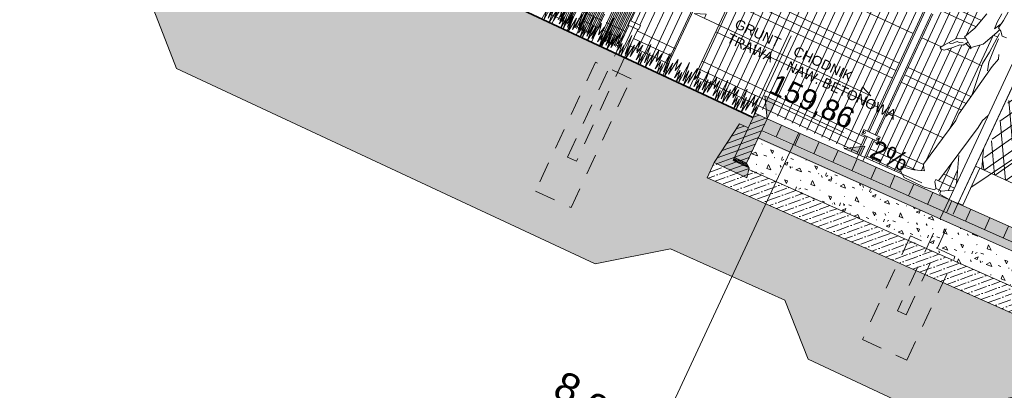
# Model space of a CAD drawing. Header units: millimetres. Extents: x 1962 to 3194, y -795 to -219.
# Tile 76 of 256: x 2249 to 2255.04, y -379.11 to -376.84. Entities that reach past the tile are written whole.
import ezdxf

# ---------------------------------------------------------------- set-up
doc = ezdxf.new("R2010")
doc.units = ezdxf.units.MM
doc.linetypes.add('HIDDEN', pattern=[9.525, 6.35, -3.175])
doc.layers.get('0').update_dxf_attribs({"lineweight": 5})
for name, color, linetype, lineweight in [('A_flagi przekrojowe', 92, 'Continuous', 9), ('A_hatch nawierzchnia', 253, 'Continuous', 9), ('A_hatch przekroje', 125, 'Continuous', 9), ('A_hidden', 137, 'HIDDEN', 9), ('A_koty wysokośc.', 53, 'Continuous', 9), ('A_latarnie', 22, 'Continuous', 9), ('A_ludzie', 53, 'Continuous', 9), ('A_ogrodzenie 1_2m', 34, 'Continuous', 9), ('A_ogrodzenie 2_4m', 45, 'Continuous', 9), ('A_przekrojowe', 42, 'Continuous', 9), ('A_widok', 142, 'Continuous', 9)]:
    doc.layers.add(name, color=color, linetype=linetype, lineweight=lineweight)
doc.styles.get("Standard").update_dxf_attribs({"font": 'arial.ttf'})
pattern_1 = [(45, (-128.069277, 0.61), (-0.0224506, 0.0224506), [])]

# ---------------------------------------------------------------- blocks, each defined once
blk = doc.blocks.new('zw$498B')
at = {"layer": 'A_latarnie'}
for p, q in [((-0.4076, 4.52), (0.4076, 4.52)), ((-0.4076, 4.5), (0.4076, 4.5)), ((-0.08, 1), (-0.05, 4.5)), ((0.08, 1), (0.05, 4.5)), ((-0.08, 1), (-0.09, 0.98)), ((-0.09, 0.98), (0.09, 0.98)), ((-0.09, 0.98), (-0.09, 0)), ((-0.08, 1), (0.08, 1)), ((0.08, 1), (0.09, 0.98)), ((0.09, 0.98), (0.09, 0)), ((-0.09, 0), (0.09, 0))]:
    blk.add_line(p, q, dxfattribs=at)
blk.add_lwpolyline([(-0.4076, 4.5), (-0.4076, 4.52), (0, 4.65), (0.4076, 4.52), (0.4076, 4.5)], dxfattribs=at)
blk = doc.blocks.new('zw$CA91')
at = {"layer": 'A_koty wysokośc.'}
h = blk.add_hatch(color=256, dxfattribs=at)
h.dxf.hatch_style = 1
h.paths.add_polyline_path([(-0.448, 0.753), (0, 0), (0, 0.753)])
blk.add_lwpolyline([(2.874, 0.753), (-0.448, 0.753), (0, 0), (0, 0.753)], dxfattribs=at)
blk = doc.blocks.new('zw$572')
at = {"layer": 'A_koty wysokośc.'}
h = blk.add_hatch(color=256, dxfattribs=at)
h.dxf.hatch_style = 1
h.paths.add_polyline_path([(0.1205, 0.0716), (0, 0), (0.1205, 0)])
blk.add_line((0.1205, 0), (0.5785, 0), dxfattribs=at)
blk.add_lwpolyline([(0.1205, 0), (0.1205, 0.0716), (0, 0), (0.1205, 0)], close=True, dxfattribs=at)
blk = doc.blocks.new('zw$5246')
at = {"layer": 'A_ogrodzenie 2_4m'}
blk.add_lwpolyline([(-0.095, 0.015), (0.015, 0.015), (0.015, -0.015), (-0.095, -0.015), (-0.095, 0.015)], dxfattribs=at)
for centre in [(-0.085, 0), (0.005, 0)]:
    blk.add_circle(centre, 0.006, dxfattribs=at)
blk = doc.blocks.new('zw$607D')
at = {"layer": 'A_hatch nawierzchnia'}
h = blk.add_hatch(color=253, dxfattribs=at)
h.dxf.hatch_style = 2
h.paths.add_polyline_path([(-127.9693, 0.3), (-125.7293, 0.34), (-125.7293, 0.26), (-127.9693, 0.22)])
at = {"layer": 'A_hatch przekroje'}
h = blk.add_hatch(dxfattribs=at)
h.set_pattern_fill('EARTH2', color=256, scale=0.03, angle=69.97819, style=2)
h.set_pattern_definition([(225, (-78.4693, 4.5083), (1e-16, -1.077631), [0.3429, -0.4191]), (225, (-78.2268, 4.2658), (1e-16, -1.077631), [0.3429, -0.4191]), (225, (-78.2861, 4.3251), (1e-16, -1.077631), [0.35052, -0.41148]), (225, (-78.34535, 4.3843), (1e-16, -1.077631), [0.35052, -0.41148]), (225, (-78.4046, 4.4436), (1e-16, -1.077631), [0.35052, -0.41148]), (225, (-78.4046, 4.9824), (1e-16, -1.077631), [0.3429, -0.4191]), (225, (-78.34535, 4.92315), (1e-16, -1.077631), [0.3429, -0.4191]), (225, (-78.2861, 4.8639), (1e-16, -1.077631), [0.3429, -0.4191]), (225, (-78.2268, 4.8046), (1e-16, -1.077631), [0.3429, -0.4191]), (225, (-78.4693, 5.0471), (1e-16, -1.077631), [0.3429, -0.4191]), (315, (-78.98654, 4.5298), (1.077631, 0), [0.3429, -0.4191]), (315, (-78.7387, 4.7777), (1.077631, 0), [0.3429, -0.4191]), (315, (-78.80334, 4.713), (1.077631, 0), [0.3429, -0.4191]), (315, (-78.8626, 4.65374), (1.077631, 0), [0.3429, -0.4191]), (315, (-78.9219, 4.5945), (1.077631, 0), [0.3429, -0.4191]), (315, (-78.3831, 4.5945), (1.077631, 0), [0.35052, -0.41148]), (315, (-78.3238, 4.65374), (1.077631, 0), [0.35052, -0.41148]), (315, (-78.2645, 4.713), (1.077631, 0), [0.35052, -0.41148]), (315, (-78.1999, 4.7777), (1.077631, 0), [0.3429, -0.4191]), (315, (-78.4423, 4.5352), (1.077631, 0), [0.3429, -0.4191])])
h.paths.add_polyline_path([(-131.3806, -0.9503), (-128.5486, -0.9503), (-128.1695, -0.6713), (-127.4013, -0.6606), (-127.1193, -0.9285), (-126.3193, -0.9285), (-125.7914, -0.54), (-24.0282, -0.54), (-23.6193, -0.9285), (-22.8193, -0.9285), (-22.4739, -0.6743), (-5.3893, -1.0103), (-4.8842, -0.5), (-0.6149, -0.5), (-0.12, 0), (-5.9893, 0), (-5.9893, 0.02), (-6.0693, 0.02), (-6.0693, -0.03), (-6.2693, -0.03), (-6.2693, -0.11), (-6.0693, -0.11), (-6.0693, -0.16), (-6.0693, -0.28), (-6.0978, -0.2995), (-6.1093, -0.36), (-5.8893, -0.36), (-5.8893, -0.5003), (-6.2585, -0.5003), (-24.3693, -0.1369), (-24.3693, -0.04), (-24.1093, -0.04), (-24.1093, 0.09), (-24.2093, 0.24), (-24.2093, 0.34), (-24.2693, 0.34), (-24.2693, 0.24), (-24.3693, 0.09), (-24.3693, 0.0473), (-26.8255, -0.004), (-26.8255, -0.264), (-27.0855, -0.264), (-27.0855, -0.004), (-30.3119, 0.0634), (-33.5384, -0.004), (-33.5384, -0.264), (-33.7984, -0.264), (-33.7984, -0.004), (-35.9184, 0.0403), (-38.0384, -0.004), (-38.0384, -0.264), (-38.2984, -0.264), (-38.2984, -0.004), (-40.4184, 0.0403), (-42.5384, -0.004), (-42.5384, -0.264), (-42.7984, -0.264), (-42.7984, -0.004), (-44.9184, 0.0403), (-47.0384, -0.004), (-47.0384, -0.264), (-47.2984, -0.264), (-47.2984, -0.004), (-49.4184, 0.0403), (-51.5384, -0.004), (-51.5384, -0.264), (-51.7984, -0.264), (-51.7984, -0.004), (-53.9184, 0.0403), (-56.0384, -0.004), (-56.0384, -0.264), (-56.2984, -0.264), (-56.2984, -0.004), (-58.4184, 0.0403), (-60.5384, -0.004), (-60.5384, -0.264), (-60.7984, -0.264), (-60.7984, -0.004), (-62.9184, 0.0403), (-65.0384, -0.004), (-65.0384, -0.264), (-65.2984, -0.264), (-65.2984, -0.004), (-67.4184, 0.0403), (-69.5384, -0.004), (-69.5384, -0.264), (-69.7984, -0.264), (-69.7984, -0.004), (-71.9184, 0.0403), (-74.0384, -0.004), (-74.0384, -0.264), (-74.2984, -0.264), (-74.2984, -0.004), (-76.4184, 0.0403), (-78.5384, -0.004), (-78.5384, -0.264), (-78.7984, -0.264), (-78.7984, -0.004), (-80.9184, 0.0403), (-83.0384, -0.004), (-83.0384, -0.264), (-83.2984, -0.264), (-83.2984, -0.004), (-85.4184, 0.0403), (-87.5384, -0.004), (-87.5384, -0.264), (-87.7984, -0.264), (-87.7984, -0.004), (-89.9184, 0.0403), (-92.0384, -0.004), (-92.0384, -0.264), (-92.2984, -0.264), (-92.2984, -0.004), (-94.4184, 0.0403), (-96.5384, -0.004), (-96.5384, -0.264), (-96.7984, -0.264), (-96.7984, -0.004), (-98.9184, 0.0403), (-101.0384, -0.004), (-101.0384, -0.264), (-101.2984, -0.264), (-101.2984, -0.004), (-103.4184, 0.0403), (-105.5384, -0.004), (-105.5384, -0.264), (-105.7984, -0.264), (-105.7984, -0.004), (-107.9184, 0.0403), (-110.0384, -0.004), (-110.0384, -0.264), (-110.2984, -0.264), (-110.2984, -0.004), (-112.4184, 0.0403), (-114.5384, -0.004), (-114.5384, -0.264), (-114.7984, -0.264), (-114.7984, -0.004), (-116.9184, 0.0403), (-119.0384, -0.004), (-119.0384, -0.264), (-119.2984, -0.264), (-119.2984, -0.004), (-121.4184, 0.0403), (-123.5384, -0.004), (-123.5384, -0.264), (-123.7984, -0.264), (-123.7984, -0.004), (-125.5693, 0.033), (-125.5693, 0.09), (-125.6693, 0.24), (-125.6693, 0.34), (-125.7293, 0.34), (-125.7293, 0.24), (-125.8293, 0.09), (-125.8293, 0.0384), (-125.8293, -0.04), (-125.5693, -0.04), (-125.5693, -0.1369), (-128.1493, -0.1829), (-128.1493, -0.08), (-127.9293, -0.08), (-127.9408, -0.0195), (-127.9693, 0), (-127.9693, 0.3), (-128.0493, 0.3), (-128.0493, 0.27), (-132.6493, 0.27)])
h.paths.add_polyline_path([(-128.1493, -0.08), (-128.1093, 0.2), (-128.0493, 0.2), (-128.0493, 0), (-128.0493, -0.0195), (-127.9408, -0.0195), (-127.9293, -0.08)], flags=16)
h = blk.add_hatch(dxfattribs=at)
h.set_pattern_fill('LINE', color=256, scale=0.04, angle=66.02181, style=2)
h.set_pattern_definition([(91, (13.51052, -3.11519), (0.12698066, 0.00221646), [])])
h.paths.add_polyline_path([(-127.9693, 0.3), (-125.7293, 0.34), (-125.7293, 0.2948), (-125.7293, 0.26), (-127.9693, 0.22)])
h = blk.add_hatch(dxfattribs=at)
h.set_pattern_fill('LINE', color=256, scale=0.01, angle=339.97819, style=2)
h.set_pattern_definition(pattern_1)
h.paths.add_polyline_path([(-127.9693, 0), (-128.0493, 0), (-128.0493, 0.2), (-128.0493, 0.28), (-128.0493, 0.3), (-127.9693, 0.3), (-127.9693, 0.25)])
h = blk.add_hatch(dxfattribs=at)
h.set_pattern_fill('CONC', color=256, scale=0.005, angle=294.97819, style=2)
h.set_pattern_definition([(319.95639, (13.5506, -3.25503), (-0.08170805, -0.09722548), [0, -0.127]), (319.95639, (13.58017, -3.22182), (-0.08170805, -0.09722548), [0, -0.127]), (319.95639, (13.53896, -3.27677), (-0.08170805, -0.09722548), [0, -0.127]), (341.757788, (13.513732, -3.204146), (0.3733845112, -0.1478987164), [0.01367828, -0.67023767]), (103.086488, (13.526723, -3.208428), (0.1282603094, -0.439575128), [0.00635, -0.62865]), (189.355088, (13.525286, -3.202243), (0.976375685, 0.1748124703), [0.01170876, -1.15917332]), (113.39129, (13.503006, -3.16361), (-0.015517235, 0.178933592), [0.00283985, -0.28114079]), (353.646488, (13.50188, -3.161006), (0.276159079, -0.066190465), [0.00457911, -0.45332599]), (211.52149, (13.50643, -3.161513), (-0.260641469, -0.112743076), [0.00401612, -0.39759318]), (94.95639, (13.5734, -3.20618), (0.08170808, 0.09722551), [0.0053881, -0.17421695]), (319.95639, (13.57294, -3.20082), (0.01551742, -0.17893353), [0.00762, -0.11938]), (184.95639, (13.57877, -3.20572), (-0.09722551, 0.08170808), [0.0053881, -0.17421695]), (68.39129, (13.50944, -3.258602), (-0.066190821, -0.276158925), [0.00401612, -0.39759318]), (319.95639, (13.51092, -3.25487), (0.01551742, -0.17893353), [0.00635, -0.12065]), (176.826288, (13.515781, -3.258954), (-0.455092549, 0.0506731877), [0.00635, -0.62865]), (106.266288, (13.457094, -3.21627), (0.112742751, -0.260641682), [0.00457911, -0.45332599]), (338.39129, (13.45581, -3.211874), (-0.276158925, 0.066190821), [0.00803224, -0.39357706]), (193.086488, (13.46328, -3.214832), (0.439575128, 0.1282603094), [0.00635, -0.62865]), (319.95639, (13.48856, -3.23608), (-0.08170805, -0.09722548), [0, -0.127]), (319.95639, (13.48355, -3.18874), (-0.08170805, -0.09722548), [0, -0.127]), (319.95639, (13.54101, -3.17564), (-0.08170805, -0.09722548), [0, -0.127]), (319.95639, (13.54193, -3.22784), (-0.08170805, -0.09722548), [0, -0.127]), (319.95639, (13.49984, -3.22067), (-0.08170805, -0.09722548), [0, -0.127]), (319.95639, (13.476, -3.20562), (-0.08170805, -0.09722548), [0, -0.127]), (319.95639, (13.48965, -3.20714), (-0.08170805, -0.09722548), [0, -0.127]), (319.95639, (13.50537, -3.18053), (-0.08170805, -0.09722548), [0, -0.127]), (319.95639, (13.47877, -3.16481), (-0.08170805, -0.09722548), [0, -0.127]), (319.95639, (13.46095, -3.18799), (-0.08170805, -0.09722548), [0, -0.127]), (319.95639, (13.44006, -3.20693), (-0.08170805, -0.09722548), [0, -0.127]), (319.95639, (13.46693, -3.23615), (-0.08170805, -0.09722548), [0, -0.127]), (319.95639, (13.48505, -3.25801), (-0.08170805, -0.09722548), [0, -0.127]), (319.95639, (13.52235, -3.28272), (-0.08170805, -0.09722548), [0, -0.127]), (319.95639, (13.52434, -3.23297), (-0.08170805, -0.09722548), [0, -0.127]), (319.95639, (13.49991, -3.2423), (-0.08170805, -0.09722548), [0, -0.127]), (319.95639, (13.54691, -3.20217), (-0.08170805, -0.09722548), [0, -0.127]), (319.95639, (13.52183, -3.1728), (-0.08170805, -0.09722548), [0, -0.127]), (319.95639, (13.56897, -3.17592), (-0.08170805, -0.09722548), [0, -0.127]), (319.95639, (13.53199, -3.15479), (-0.08170805, -0.09722548), [0, -0.127]), (319.95639, (13.50333, -3.12573), (-0.08170805, -0.09722548), [0, -0.127]), (319.95639, (13.51908, -3.13067), (-0.08170805, -0.09722548), [0, -0.127]), (319.95639, (13.50861, -3.1451), (-0.08170805, -0.09722548), [0, -0.127]), (319.95639, (13.58683, -3.18429), (-0.08170805, -0.09722548), [0, -0.127]), (319.95639, (13.56499, -3.23395), (-0.08170805, -0.09722548), [0, -0.127]), (319.95639, (13.53562, -3.25904), (-0.08170805, -0.09722548), [0, -0.127]), (319.95639, (13.54973, -3.15145), (-0.08170805, -0.09722548), [0, -0.127])])
h.paths.add_polyline_path([(-127.9693, 0.215), (-125.7293, 0.26), (-125.7293, 0.24), (-125.7496, 0.2095), (-127.9693, 0.165)])
h = blk.add_hatch(dxfattribs=at)
h.set_pattern_fill('LINE', color=256, scale=0.01, angle=339.97819, style=2)
h.set_pattern_definition(pattern_1)
h.paths.add_polyline_path([(-128.0493, 0.2), (-128.1093, 0.2), (-128.1493, -0.08), (-127.9293, -0.08), (-127.9408, -0.0195), (-128.0493, -0.0195), (-128.0493, 0)])
h = blk.add_hatch(dxfattribs=at)
h.set_pattern_fill('CONCRE', color=256, scale=0.008, angle=294.97819, style=2)
h.set_pattern_definition([(319.95639, (13.51052, -3.11519), (0.02482788, -0.28629365), [0.0254, -0.1778]), (229.95639, (13.51052, -3.11519), (-0.28629365, -0.02482788), [0.0254, -0.1778]), (184.95639, (13.52997, -3.13153), (-0.15556077, 0.13073289), [0.03592103, -0.25144718]), (319.95639, (13.45643, -3.21903), (0.02482788, -0.28629365), [0.0254, -0.1778]), (274.95639, (13.47433, -3.21748), (-0.13073289, -0.15556077), [0.0179605, -0.26940768]), (184.95639, (13.47433, -3.21748), (-0.15556077, 0.13073289), [0.0179605, -0.26940768]), (319.95639, (13.48208, -3.30695), (0.02482788, -0.28629365), [0.03592103, -0.16727897]), (274.95639, (13.48208, -3.30695), (-0.13073289, -0.15556077), [0.0254, -0.2619682]), (184.95639, (13.50958, -3.33006), (-0.15556077, 0.13073289), [0.0254, -0.2619682]), (229.95639, (13.58479, -3.24396), (-0.28629365, -0.02482788), [0.0254, -0.1778]), (274.95639, (13.58479, -3.24396), (-0.13073289, -0.15556077), [0.0179605, -0.26940768]), (184.95639, (13.58634, -3.26185), (-0.15556077, 0.13073289), [0.0179605, -0.26940768]), (319.95639, (13.49729, -3.17042), (0.02482788, -0.28629365), [0.0127, -0.17018]), (319.95639, (13.58127, -3.30736), (0.02482788, -0.28629365), [0.0127, -0.17018]), (229.95639, (13.51632, -3.28595), (-0.28629365, -0.02482788), [0.0127, -0.17018]), (184.95639, (13.6093, -3.21479), (-0.15556077, 0.13073289), [0.0179605, -0.26940768]), (184.95639, (13.45137, -3.26454), (-0.15556077, 0.13073289), [0.0179605, -0.26940768]), (274.95639, (13.54055, -3.22751), (-0.13073289, -0.15556077), [0.0179605, -0.26940768]), (229.95639, (13.54766, -3.17957), (-0.28629365, -0.02482788), [0.003175, -0.200025]), (229.95639, (13.4998, -3.25133), (-0.28629365, -0.02482788), [0.003175, -0.200025]), (229.95639, (13.55025, -3.33934), (-0.28629365, -0.02482788), [0.003175, -0.200025]), (229.95639, (13.62213, -3.25875), (-0.28629365, -0.02482788), [0.003175, -0.200025])])
h.paths.add_polyline_path([(-127.9693, 0.165), (-125.7496, 0.2095), (-125.8293, 0.09), (-125.8293, 0.0079), (-127.9693, -0.035)])
h = blk.add_hatch(dxfattribs=at)
h.set_pattern_fill('ANSI36', color=256, scale=0.01, angle=24.97819, style=2)
h.set_pattern_definition([(45, (-163.449078, -3.115186), (0.01683798, 0.06173926), [0.079375, -0.015875, 0, -0.015875])])
h.paths.add_polyline_path([(-128.1493, -0.1829), (-125.5693, -0.1369), (-125.5693, -0.04), (-125.8293, -0.04), (-125.8293, 0.0079), (-127.9389, -0.0295), (-127.9293, -0.08), (-128.1493, -0.08)])
h = blk.add_hatch(dxfattribs=at)
h.set_pattern_fill('DOTS', color=256, scale=0.005, angle=339.97819, style=2)
h.set_pattern_definition([(274.95639, (-122.369277, 0.49), (-0.00756493, -0.00463969), [0, -0.0079375])])
h.paths.add_polyline_path([(-127.9408, -0.0195), (-128.0493, -0.0195), (-128.0493, 0), (-127.9693, 0)])
at = {"layer": 'A_ogrodzenie 1_2m'}
h = blk.add_hatch(dxfattribs=at)
h.set_pattern_fill('DIAMONDS', color=256, scale=0.02, style=2)
h.set_pattern_definition([(60, (-2727.07416, 476.21527), (-0.0549926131, 0.03175), []), (120, (-2727.07416, 476.21527), (-0.0549926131, -0.03175), [])])
h.paths.add_polyline_path([(-122.1693, 0.817), (-122.1693, 0.5767), (-126.6593, 0.5767), (-126.6893, 1.5311), (-121.9061, 1.5311)])
h.paths.add_polyline_path([(-120.6318, 1.5311), (-120.3793, 1.5311), (-120.3793, 0.5767), (-120.6318, 0.5767)])
at = {"layer": 'A_flagi przekrojowe'}
for p, q in [((-128.0493, 0.27), (-128.0493, 0.8216)), ((-127.757, 0.3038), (-127.757, -3.7961))]:
    blk.add_line(p, q, dxfattribs=at)
for points in [[(-126.6593, 0.445), (-126.3362, 0.9817), (-124.2969, 0.9817)], [(-128.0493, 0.6948), (-128.6457, 0.6948), (-128.577, 0.7227), (-128.577, 0.6948)], [(-128.0493, 0.6948), (-127.4528, 0.6948), (-127.5215, 0.7227), (-127.5215, 0.6948)]]:
    blk.add_lwpolyline(points, dxfattribs=at)
at = {"layer": 'A_hatch przekroje'}
blk.add_line((-126.6893, 0.3223), (-126.7493, 0.3223), dxfattribs=at)
blk.add_lwpolyline([(-132.6493, 0.27), (-131.3806, -0.9503), (-128.5486, -0.9503), (-128.1695, -0.6713), (-127.4013, -0.6606), (-127.1193, -0.9285), (-126.3193, -0.9285), (-125.7914, -0.54), (-24.0282, -0.54), (-23.6193, -0.9285), (-22.8193, -0.9285), (-22.4739, -0.6743), (-5.3893, -1.0103), (-4.8842, -0.5), (-0.6149, -0.5), (-0.12, 0)], dxfattribs=at)
at = {"layer": 'A_hidden', "ltscale": 0.02}
for points in [[(-126.7493, 0.3223), (-126.7493, -0.4285), (-126.6893, -0.4285), (-126.6893, 0.3223)], [(-128.9186, 0.27), (-128.9186, -0.43), (-128.9786, -0.43), (-128.9786, 0.27)]]:
    blk.add_lwpolyline(points, dxfattribs=at)
for points in [[(-129.0686, -0.7003), (-128.8286, -0.7003), (-128.8286, 0.17), (-129.0686, 0.17)], [(-126.8693, -0.6785), (-126.5693, -0.6785), (-126.5693, 0.0215), (-126.8693, 0.0215)]]:
    blk.add_lwpolyline(points, close=True, dxfattribs=at)
at = {"layer": 'A_ludzie', "linetype": 'ByBlock'}
for p, q in [((-126.9093, 1.4568), (-126.9046, 1.5142)), ((-127.0195, 1.4496), (-127.0482, 1.3396)), ((-126.9357, 1.4903), (-126.9405, 1.4305)), ((-126.9189, 1.4018), (-126.9093, 1.4568)), ((-126.9405, 1.4305), (-126.9381, 1.3874)), ((-126.9381, 1.3874), (-126.9141, 1.4329)), ((-126.8974, 1.3898), (-126.9189, 1.4018)), ((-126.9165, 1.373), (-126.9093, 1.3922)), ((-126.8758, 1.3659), (-126.8974, 1.3898)), ((-127.0482, 1.3396), (-127.0842, 1.2654)), ((-126.962, 1.2726), (-126.9165, 1.373)), ((-126.8978, 1.3748), (-126.906, 1.2456)), ((-126.8895, 1.2758), (-126.8895, 1.3418)), ((-126.8495, 1.3683), (-126.8758, 1.3659)), ((-127.0195, 1.2223), (-126.962, 1.2726)), ((-126.884, 1.1879), (-126.8895, 1.2758)), ((-127.1205, 1.2382), (-127.1812, 1.1599)), ((-127.113, 1.2205), (-127.1307, 1.2016)), ((-127.1218, 1.1751), (-127.089, 1.2092)), ((-127.0852, 1.2533), (-127.1205, 1.2382)), ((-127.0991, 1.2205), (-127.113, 1.2205)), ((-127.0763, 1.2293), (-127.0991, 1.2205)), ((-127.089, 1.2092), (-127.07, 1.2155)), ((-127.0789, 1.2596), (-127.0852, 1.2533)), ((-127.0842, 1.2654), (-127.0698, 1.2582)), ((-127.07, 1.2155), (-127.0536, 1.2382)), ((-127.0698, 1.2582), (-127.0195, 1.2223)), ((-127.0628, 1.2319), (-127.0161, 1.2154)), ((-127.0536, 1.2382), (-127.0511, 1.2458)), ((-126.906, 1.2456), (-126.9143, 1.1632)), ((-126.8538, 1.1714), (-126.8373, 1.2291)), ((-126.8373, 1.2291), (-126.8483, 1.2566)), ((-127.1812, 1.1599), (-127.1913, 1.1422)), ((-127.1635, 1.1385), (-127.1218, 1.1751)), ((-127.1446, 1.1915), (-127.1534, 1.1915)), ((-127.1307, 1.2016), (-127.1446, 1.1915)), ((-126.917, 0.8224), (-126.8538, 1.1714)), ((-126.9143, 1.1632), (-126.8923, 0.9653)), ((-126.8675, 1.1357), (-126.884, 1.1879)), ((-127.1913, 1.1422), (-127.1812, 1.1359)), ((-127.1812, 1.1359), (-127.1635, 1.1385)), ((-126.7685, 0.8472), (-126.774, 0.7977)), ((-126.7493, 0.8906), (-126.7685, 0.8472)), ((-126.917, 0.7785), (-126.917, 0.8224)), ((-126.774, 0.7977), (-126.8565, 0.3993)), ((-126.983, 0.4515), (-126.917, 0.7785)), ((-126.6893, 0.6949), (-126.647, 0.5767)), ((-126.7493, 0.432), (-126.8098, 0.5916)), ((-126.9693, 0.4295), (-126.983, 0.4515)), ((-126.961, 0.4185), (-126.9693, 0.4295)), ((-127.101, 0.3811), (-127.0216, 0.3965)), ((-127.09, 0.3537), (-127.101, 0.3811)), ((-127.0216, 0.3965), (-126.961, 0.4185)), ((-126.8565, 0.3993), (-126.8758, 0.3993)), ((-126.8758, 0.3993), (-126.8758, 0.3855)), ((-126.8758, 0.3855), (-126.8538, 0.3525)), ((-126.818, 0.3471), (-126.7493, 0.3848)), ((-127.057, 0.3289), (-127.09, 0.3537)), ((-126.9198, 0.3278), (-127.057, 0.3289)), ((-126.8538, 0.3388), (-126.9198, 0.3278)), ((-126.8538, 0.3525), (-126.8538, 0.3388)), ((-126.8153, 0.3278), (-126.818, 0.3471)), ((-126.7493, 0.3223), (-126.8153, 0.3278))]:
    blk.add_line(p, q, dxfattribs=at)
at = {"layer": 'A_ogrodzenie 1_2m'}
blk.add_line((-126.6593, 0.5767), (-122.1693, 0.5767), dxfattribs=at)
at = {"layer": 'A_ogrodzenie 2_4m'}
for p, q in [((-129.385, 0.3076), (-129.385, 2.7376)), ((-129.375, 0.3076), (-129.375, 2.7376)), ((-129.365, 0.3076), (-129.365, 2.7376)), ((-129.355, 0.3076), (-129.355, 2.7376)), ((-129.345, 0.3076), (-129.345, 2.7376)), ((-129.335, 0.3076), (-129.335, 2.7376)), ((-129.325, 0.3076), (-129.325, 2.7376)), ((-129.315, 0.3076), (-129.315, 2.7376)), ((-129.271, 0.3076), (-129.271, 2.7376)), ((-129.261, 0.3076), (-129.261, 2.7376)), ((-129.251, 0.3076), (-129.251, 2.7376)), ((-129.241, 0.3076), (-129.241, 2.7376)), ((-129.231, 0.3076), (-129.231, 2.7376)), ((-129.221, 0.3076), (-129.221, 2.7376)), ((-129.211, 0.3076), (-129.211, 2.7376)), ((-129.201, 0.3076), (-129.201, 2.7376)), ((-129.191, 0.3076), (-129.191, 2.7376)), ((-129.181, 0.3076), (-129.181, 2.7376)), ((-129.171, 0.3076), (-129.171, 2.7376)), ((-129.161, 0.3076), (-129.161, 2.7376)), ((-129.151, 0.3076), (-129.151, 2.7376)), ((-129.107, 0.3076), (-129.107, 2.7376)), ((-129.097, 0.3076), (-129.097, 2.7376)), ((-129.087, 0.3076), (-129.087, 2.7376)), ((-129.077, 0.3076), (-129.077, 2.7376)), ((-129.067, 0.3076), (-129.067, 2.7376)), ((-129.057, 0.3076), (-129.057, 2.7376)), ((-129.047, 0.3076), (-129.047, 2.7376)), ((-129.037, 0.3076), (-129.037, 2.7376)), ((-129.027, 0.3076), (-129.027, 2.7376)), ((-129.017, 0.3076), (-129.017, 2.7376)), ((-129.007, 0.3076), (-129.007, 2.7376)), ((-128.997, 0.3076), (-128.997, 2.7376)), ((-128.987, 0.3076), (-128.987, 2.7376)), ((-128.9486, 2.77), (-128.9486, 0.34)), ((-128.8682, 0.34), (-128.8682, 2.77)), ((-128.8182, 0.34), (-128.8182, 2.77)), ((-128.7682, 0.34), (-128.7682, 2.77)), ((-128.7182, 0.34), (-128.7182, 2.77)), ((-128.6682, 0.34), (-128.6682, 2.77)), ((-128.4682, 0.34), (-128.4682, 2.77)), ((-128.4182, 0.34), (-128.4182, 2.77)), ((-128.3682, 0.34), (-128.3682, 2.77)), ((-128.3182, 0.34), (-128.3182, 2.77)), ((-128.2682, 0.34), (-128.2682, 2.77)), ((-128.2182, 0.34), (-128.2182, 2.77)), ((-128.1682, 0.34), (-128.1682, 2.77)), ((-128.1182, 0.34), (-128.1182, 2.77)), ((-128.0682, 0.34), (-128.0682, 2.77)), ((-128.0182, 0.34), (-128.0182, 2.77)), ((-127.9682, 0.34), (-127.9682, 2.77)), ((-127.9182, 0.34), (-127.9182, 2.77)), ((-127.8682, 0.34), (-127.8682, 2.77)), ((-127.8182, 0.34), (-127.8182, 2.77)), ((-127.7682, 0.34), (-127.7682, 2.77)), ((-127.7182, 0.34), (-127.7182, 2.77)), ((-127.6682, 0.34), (-127.6682, 2.77)), ((-127.6182, 0.34), (-127.6182, 2.77)), ((-127.5682, 0.34), (-127.5682, 2.77)), ((-127.5182, 0.34), (-127.5182, 2.77)), ((-127.4682, 0.34), (-127.4682, 2.77)), ((-127.4182, 0.34), (-127.4182, 2.77)), ((-127.2782, 0.34), (-127.2782, 2.77)), ((-127.2282, 0.34), (-127.2282, 2.77)), ((-127.1782, 1.1638), (-127.1782, 2.77)), ((-127.1282, 1.2283), (-127.1282, 2.77)), ((-127.0782, 1.2778), (-127.0782, 2.77)), ((-127.3182, 1.4), (-127.0325, 1.4)), ((-127.3182, 1.35), (-127.0455, 1.35)), ((-126.9282, 0.7233), (-126.9282, 1.3473)), ((-126.927, 1.35), (-126.8994, 1.35)), ((-127.3782, 0.49), (-127.3782, 1.31)), ((-127.3182, 0.49), (-127.3182, 1.31)), ((-127.0782, 0.3856), (-127.0782, 1.2127)), ((-127.0282, 0.3952), (-127.0282, 1.2285)), ((-126.9782, 0.4756), (-126.9782, 1.2584)), ((-128.4791, 1.15), (-127.3782, 1.15)), ((-127.3182, 1.15), (-127.1869, 1.15)), ((-127.1504, 1.15), (-126.9128, 1.15)), ((-127.1282, 0.34), (-127.1282, 1.1695)), ((-127.1782, 0.34), (-127.1782, 1.1364)), ((-128.4791, 0.95), (-127.3782, 0.95)), ((-127.3182, 0.95), (-126.8939, 0.95)), ((-128.4791, 0.9), (-127.3782, 0.9)), ((-128.4791, 0.85), (-127.3782, 0.85)), ((-127.3182, 0.9), (-126.903, 0.9)), ((-127.3182, 0.85), (-126.912, 0.85)), ((-128.4791, 0.65), (-127.3782, 0.65)), ((-127.3182, 0.65), (-126.943, 0.65)), ((-126.8282, 0.34), (-126.8282, 0.537)), ((-126.7782, 0.369), (-126.7782, 0.5082)), ((-128.9186, 0.45), (-128.6591, 0.45)), ((-128.4791, 0.45), (-127.3782, 0.45)), ((-127.3782, 0.34), (-127.3782, 0.46)), ((-127.3182, 0.34), (-127.3182, 0.46)), ((-127.3182, 0.45), (-126.9821, 0.45)), ((-126.9782, 0.4123), (-126.9782, 0.4437)), ((-126.846, 0.45), (-126.7561, 0.45)), ((-129.2766, 0.4176), (-129.1426, 0.4176)), ((-129.2766, 0.3676), (-129.1426, 0.3676)), ((-129.1126, 0.4176), (-128.9786, 0.4176)), ((-129.1126, 0.3676), (-128.9786, 0.3676)), ((-128.4791, 0.4), (-127.3782, 0.4)), ((-127.3182, 0.4), (-127.012, 0.4)), ((-126.8564, 0.4), (-126.7493, 0.4)), ((-129.4406, 0.3176), (-129.3066, 0.3176)), ((-129.2766, 0.3176), (-129.1426, 0.3176)), ((-129.1126, 0.3176), (-128.9786, 0.3176)), ((-128.4791, 0.35), (-127.3782, 0.35)), ((-127.3182, 0.35), (-127.0851, 0.35)), ((-127.0782, 0.34), (-127.0782, 0.3448)), ((-126.8538, 0.35), (-126.8127, 0.35)), ((-128.9186, 0.27), (-128.9786, 0.27))]:
    blk.add_line(p, q, dxfattribs=at)
for points in [[(-128.9786, 0.49), (-128.9786, 1.31)], [(-128.9186, 1.31), (-128.9186, 0.49)], [(-127.3682, 1.31), (-127.3682, 0.49)], [(-127.3282, 0.49), (-127.3282, 1.31)], [(-128.9136, 0.49), (-128.9836, 0.49), (-128.9836, 0.46), (-128.9136, 0.46), (-128.9136, 0.49)], [(-129.4106, 0.46), (-129.4106, 0.27)], [(-129.3066, 0.27), (-129.3066, 0.46)], [(-129.3066, 0.27), (-129.3066, 0.46)], [(-129.2466, 0.46), (-129.2466, 0.27)], [(-129.1426, 0.27), (-129.1426, 0.46)], [(-129.1426, 0.27), (-129.1426, 0.46)], [(-129.0826, 0.46), (-129.0826, 0.27)], [(-128.9786, 0.27), (-128.9786, 0.46)], [(-128.9186, 0.46), (-128.9186, 0.27)], [(-127.3682, 0.46), (-127.3682, 0.3107)], [(-127.3282, 0.3114), (-127.3282, 0.46)]]:
    blk.add_lwpolyline(points, dxfattribs=at)
at = {"layer": 'A_przekrojowe'}
for p, q in [((-126.6893, 1.5711), (-126.6893, 0.3223)), ((-125.7293, 0.34), (-127.9693, 0.3)), ((-127.9693, 0.3), (-127.9693, 0.29)), ((-125.7293, 0.26), (-127.9693, 0.22)), ((-125.7496, 0.2095), (-127.9693, 0.1699)), ((-125.8293, 0.0079), (-127.9389, -0.0295)), ((-128.1493, -0.08), (-128.1493, -0.1829)), ((-125.5693, -0.1369), (-128.1493, -0.1829))]:
    blk.add_line(p, q, dxfattribs=at)
for points in [[(-126.6893, 0.3267), (-126.6593, 0.3267), (-126.6593, 0.5767), (-126.6893, 0.5767)], [(-127.9693, 0), (-128.0493, 0), (-128.0493, 0.3), (-127.9693, 0.3)]]:
    blk.add_lwpolyline(points, close=True, dxfattribs=at)
at = {"layer": 'A_przekrojowe', "const_width": 0.01}
blk.add_lwpolyline([(-128.0493, 0.27), (-133.0026, 0.27)], dxfattribs=at)
at = {"layer": 'A_przekrojowe'}
for points in [[(-127.9408, -0.0195), (-127.9293, -0.08), (-128.1493, -0.08), (-128.1093, 0.2), (-128.0493, 0.2)], [(-127.9693, 0), (-127.9408, -0.0195), (-128.0493, -0.0195), (-128.0493, 0)]]:
    blk.add_lwpolyline(points, dxfattribs=at)
at = {"layer": 'A_widok'}
for p, q in [((-128.9186, 0.4), (-128.6591, 0.4)), ((-128.9186, 0.35), (-128.6591, 0.35))]:
    blk.add_line(p, q, dxfattribs=at)
for points in [[(-126.1693, 5.3223), (-126.7493, 4.3177), (-126.7493, 0.3223)], [(-126.6893, 0.3223), (-126.6893, 4.3017), (-126.1173, 5.2923)], [(-129.3487, 0.2701), (-129.3487, 0.2701), (-129.3571, 0.342), (-129.3693, 0.288), (-129.369, 0.3875), (-129.3829, 0.3292), (-129.3956, 0.3987), (-129.4104, 0.2916), (-129.4163, 0.3644), (-129.4293, 0.2703), (-129.4377, 0.3636), (-129.4447, 0.2916), (-129.4556, 0.4117), (-129.4645, 0.2703), (-129.4721, 0.3363), (-129.4787, 0.2704)], [(-129.2188, 0.2704), (-129.2188, 0.2704), (-129.2275, 0.3423), (-129.2394, 0.2882), (-129.2396, 0.3877), (-129.2532, 0.3294), (-129.2662, 0.3988), (-129.2806, 0.2916), (-129.2867, 0.3644), (-129.2994, 0.2702), (-129.3082, 0.3635), (-129.3149, 0.2915), (-129.3263, 0.4115), (-129.3346, 0.2701), (-129.3424, 0.336), (-129.3487, 0.2701)], [(-129.0888, 0.2701), (-129.0888, 0.2701), (-129.0972, 0.342), (-129.1094, 0.288), (-129.1091, 0.3875), (-129.123, 0.3292), (-129.1357, 0.3987), (-129.1505, 0.2915), (-129.1564, 0.3644), (-129.1695, 0.2703), (-129.1778, 0.3636), (-129.1848, 0.2916), (-129.1957, 0.4117), (-129.2046, 0.2703), (-129.2122, 0.3363), (-129.2188, 0.2704)], [(-128.9589, 0.2703), (-128.9589, 0.2703), (-128.9676, 0.3422), (-128.9795, 0.2882), (-128.9797, 0.3877), (-128.9933, 0.3293), (-129.0063, 0.3987), (-129.0207, 0.2916), (-129.0268, 0.3644), (-129.0395, 0.2702), (-129.0483, 0.3635), (-129.055, 0.2915), (-129.0664, 0.4115), (-129.0747, 0.2701), (-129.0825, 0.336), (-129.0888, 0.2701)], [(-128.8289, 0.27), (-128.8289, 0.27), (-128.8374, 0.342), (-128.8495, 0.288), (-128.8493, 0.3875), (-128.8631, 0.3292), (-128.8758, 0.3987), (-128.8906, 0.2915), (-128.8965, 0.3644), (-128.9096, 0.2702), (-128.9179, 0.3636), (-128.925, 0.2916), (-128.9358, 0.4117), (-128.9447, 0.2703), (-128.9523, 0.3363), (-128.9589, 0.2703)], [(-128.699, 0.2703), (-128.699, 0.2703), (-128.7077, 0.3422), (-128.7196, 0.2882), (-128.7198, 0.3876), (-128.7334, 0.3293), (-128.7465, 0.3987), (-128.7608, 0.2915), (-128.767, 0.3644), (-128.7796, 0.2702), (-128.7884, 0.3635), (-128.7951, 0.2915), (-128.8065, 0.4115), (-128.8148, 0.2701), (-128.8226, 0.336), (-128.8289, 0.27)], [(-128.5691, 0.27), (-128.5691, 0.27), (-128.5775, 0.342), (-128.5896, 0.288), (-128.5894, 0.3874), (-128.6032, 0.3292), (-128.6159, 0.3986), (-128.6308, 0.2915), (-128.6366, 0.3644), (-128.6497, 0.2702), (-128.658, 0.3636), (-128.6651, 0.2916), (-128.6759, 0.4116), (-128.6848, 0.2703), (-128.6924, 0.3362), (-128.699, 0.2703)], [(-128.4391, 0.2703), (-128.4391, 0.2703), (-128.4478, 0.3422), (-128.4597, 0.2882), (-128.4599, 0.3876), (-128.4735, 0.3293), (-128.4866, 0.3987), (-128.5009, 0.2915), (-128.5071, 0.3644), (-128.5197, 0.2701), (-128.5285, 0.3635), (-128.5352, 0.2914), (-128.5466, 0.4114), (-128.5549, 0.2701), (-128.5628, 0.336), (-128.5691, 0.27)], [(-128.3092, 0.27), (-128.3092, 0.27), (-128.3176, 0.342), (-128.3297, 0.288), (-128.3295, 0.3874), (-128.3433, 0.3292), (-128.356, 0.3986), (-128.3709, 0.2915), (-128.3767, 0.3644), (-128.3898, 0.2702), (-128.3981, 0.3636), (-128.4052, 0.2916), (-128.416, 0.4116), (-128.4249, 0.2703), (-128.4325, 0.3362), (-128.4391, 0.2703)], [(-128.1792, 0.2703), (-128.1792, 0.2703), (-128.188, 0.3422), (-128.1998, 0.2882), (-128.2001, 0.3876), (-128.2137, 0.3293), (-128.2267, 0.3987), (-128.241, 0.2915), (-128.2472, 0.3644), (-128.2598, 0.2701), (-128.2686, 0.3635), (-128.2753, 0.2914), (-128.2867, 0.4114), (-128.295, 0.27), (-128.3029, 0.3359), (-128.3092, 0.27)], [(-128.0493, 0.27), (-128.0493, 0.27), (-128.0577, 0.3419), (-128.0698, 0.288), (-128.0696, 0.3874), (-128.0834, 0.3291), (-128.0962, 0.3986), (-128.111, 0.2915), (-128.1168, 0.3644), (-128.1299, 0.2702), (-128.1383, 0.3636), (-128.1453, 0.2916), (-128.1562, 0.4116), (-128.1651, 0.2703), (-128.1726, 0.3362), (-128.1792, 0.2703)]]:
    blk.add_lwpolyline(points, dxfattribs=at)
at = {"layer": 'A_koty wysokośc.', "xscale": 0.16, "yscale": 0.16, "zscale": 0.16}
for p in [(-129.886, 0.27), (-127.9693, 0.3)]:
    blk.add_blockref('zw$CA91', p, dxfattribs=at)
at = {"layer": 'A_koty wysokośc.', "xscale": 0.8999999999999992, "yscale": 0.8999999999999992, "zscale": 0.8999999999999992, "rotation": 1.023030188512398}
blk.add_blockref('zw$572', (-127.4639, 0.3346), dxfattribs=at)
at = {"layer": 'A_latarnie'}
blk.add_blockref('zw$498B', (-128.5691, 0.27), dxfattribs=at)
at = {"layer": 'A_ogrodzenie 2_4m'}
blk.add_blockref('zw$5246', (-127.3082, 0.475), dxfattribs=at)
at = {"layer": 'A_flagi przekrojowe'}
for s, insert, char_height, width, attachment_point in [('{\\fArial|b0|i0|c0|p34;\\W7.51914;    }GRUNT\\P{\\fArial|b0|i0|c0|p34;\\W9.93296;   }TRAWA', (-129.0908, 0.7803), 0.06, 0.996735, 1), ('CHODNIK\\PNAW. BETONOWA', (-127.9946, 0.7804), 0.06, 0.996735, 1), ('8 cm', (-127.907, -1.71), 0.18, 0.813474, 6)]:
    blk.add_mtext(s, dxfattribs=dict(at, insert=insert, char_height=char_height, width=width, attachment_point=attachment_point))
at = {"layer": 'A_koty wysokośc.', "insert": (-128.0374, 0.5012), "char_height": 0.128, "width": 0.825285, "attachment_point": 4}
blk.add_mtext('159,86', dxfattribs=at)
at = {"layer": 'A_koty wysokośc.', "insert": (-127.3101, 0.41), "char_height": 0.1152, "width": 0.742757, "attachment_point": 4, "rotation": 1.02303}
blk.add_mtext('2%', dxfattribs=at)

msp = doc.modelspace()

# ---------------------------------------------------------------- block references
at = {"rotation": 335.0218058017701}
msp.add_blockref('zw$607D', (2369.4566, -431.759), dxfattribs=at)

doc.saveas('drawing.dxf')
